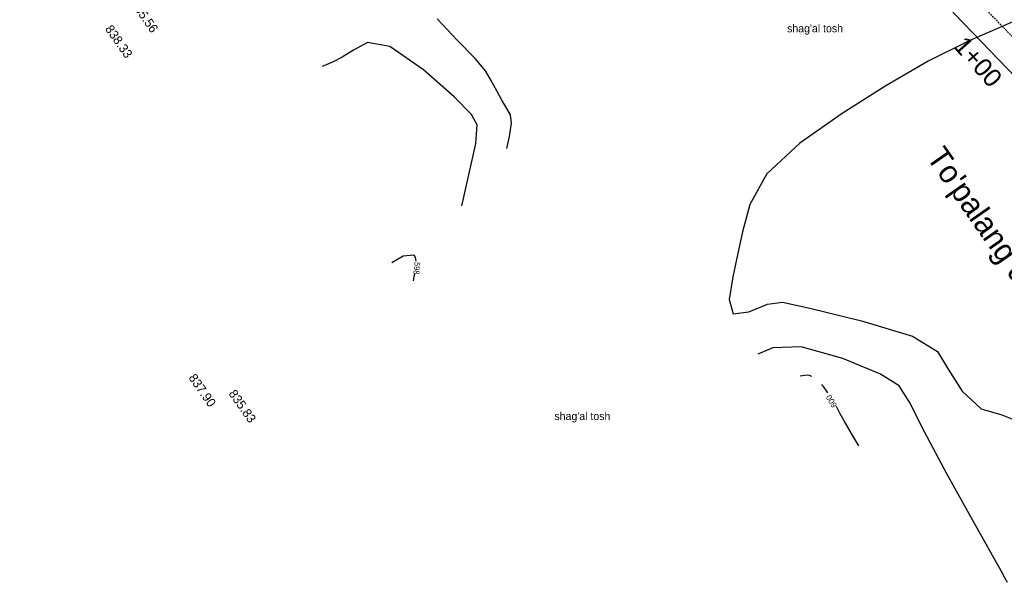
# Model space of a CAD drawing. Header units: millimetres. Extents: x 405709 to 406552, y 4254722 to 4255885.
# Tile 5 of 48: x 406128 to 406237, y 4254964 to 4255027. Entities that reach past the tile are written whole.
import ezdxf
from ezdxf.enums import TextEntityAlignment as Align

# ---------------------------------------------------------------- set-up
doc = ezdxf.new("R2010")
doc.units = ezdxf.units.MM
doc.header["$LTSCALE"] = 0.5
doc.linetypes.add('CONTI', pattern=[0])
doc.linetypes.add('Штриховая 1 к 2', pattern=[3, 2, -1])
for name, color, linetype in [('(031) Горизонтали', 42, 'Continuous'), ('(037) Контуры', 7, 'Continuous'), ('PI_OTDEFAULT', 172, 'CONTI'), ('Трассы.Дискретная модель', 7, 'Continuous'), ('Трассы.Километры и пикеты', 7, 'Continuous'), ('Трассы.Разбивка', 7, 'Continuous'), ('ЦММ (0).Тексты', 7, 'Continuous')]:
    doc.layers.add(name, color=color, linetype=linetype)
doc.layers.add('(032) Горизонтали утолщенные', color=32, linetype='Continuous', lineweight=30)
doc.styles.add('Arial_0001', font='arial.ttf', dxfattribs={"height": 0.2})
doc.styles.add('BM-431', font='txt')
doc.styles.add('IndorSoft_Drafting_type_A_00CC', font='IndorSoftDraftingTypeA.ttf', dxfattribs={"height": 0.2})
doc.styles.add('P-131', font='txt')
doc.styles.add('SHRFT', font='TXT', dxfattribs={"width": 3})

msp = doc.modelspace()

# ---------------------------------------------------------------- hatches: boundary and pattern name
at = {"transparency": 33554687}
h = msp.add_hatch(dxfattribs=at)
h.set_pattern_fill('AR-HBONE', color=30, scale=0.005)
edge = h.paths.add_edge_path()
edge.add_line((406386.6, 4254899.2), (406388.73, 4254901.32))
edge.add_line((406182.57, 4255117.63), (406215.73, 4255080.21))
edge.add_line((406215.73, 4255080.21), (406248.84, 4255042.86))
edge.add_line((406248.84, 4255042.86), (406283.05, 4255007.73))
edge.add_line((406283.05, 4255007.73), (406318.27, 4254972.27))
edge.add_line((406318.27, 4254972.27), (406353.5, 4254936.79))
edge.add_line((406353.5, 4254936.79), (406388.73, 4254901.32))
edge.add_line((406388.73, 4254901.32), (406387.77, 4254900.36))
edge.add_line((406180.33, 4255115.65), (406213.49, 4255078.22))
edge.add_line((406213.49, 4255078.22), (406246.64, 4255040.82))
edge.add_line((406246.64, 4255040.82), (406280.91, 4255005.63))
edge.add_line((406280.91, 4255005.63), (406316.14, 4254970.16))
edge.add_line((406316.14, 4254970.16), (406351.37, 4254934.68))
edge.add_line((406351.37, 4254934.68), (406386.6, 4254899.2))
edge.add_line((406386.6, 4254899.2), (406386.92, 4254899.52))
edge.add_line((406182.57, 4255117.63), (406157.36, 4255152.31))
edge.add_line((406157.36, 4255152.31), (406147.04, 4255171.92))
edge.add_line((406147.04, 4255171.92), (406133.07, 4255198.46))
edge.add_line((406133.07, 4255198.46), (406131.1, 4255203.63))
edge.add_line((406131.1, 4255203.63), (406113.31, 4255250.39))
edge.add_line((406113.31, 4255250.39), (406102.62, 4255278.48))
edge.add_line((406102.62, 4255278.48), (406096.6, 4255297.62))
edge.add_line((406096.6, 4255297.62), (406081.88, 4255347.1))
edge.add_line((406081.88, 4255347.1), (406078.09, 4255359.84))
edge.add_line((406078.09, 4255359.84), (406072.14, 4255402.38))
edge.add_line((406072.14, 4255402.38), (406041.04, 4255445.31))
edge.add_line((406041.04, 4255445.31), (405903.1, 4255619.54))
edge.add_line((405903.1, 4255619.54), (405828.48, 4255714.88))
edge.add_line((405828.48, 4255714.88), (405791.31, 4255762.15))
edge.add_line((405788.96, 4255760.3), (405791.31, 4255762.15))
edge.add_line((405826.12, 4255713.03), (405788.96, 4255760.3))
edge.add_line((405900.74, 4255617.68), (405826.12, 4255713.03))
edge.add_line((406038.65, 4255443.5), (405900.74, 4255617.68))
edge.add_line((406069.27, 4255401.22), (406038.65, 4255443.5))
edge.add_line((406075.15, 4255359.2), (406069.27, 4255401.22))
edge.add_line((406079, 4255346.24), (406075.15, 4255359.2))
edge.add_line((406093.73, 4255296.75), (406079, 4255346.24))
edge.add_line((406099.79, 4255277.49), (406093.73, 4255296.75))
edge.add_line((406110.51, 4255249.33), (406099.79, 4255277.49))
edge.add_line((406128.3, 4255202.56), (406110.51, 4255249.33))
edge.add_line((406130.33, 4255197.22), (406128.3, 4255202.56))
edge.add_line((406144.38, 4255170.53), (406130.33, 4255197.22))
edge.add_line((406154.82, 4255150.7), (406144.38, 4255170.53))
edge.add_line((406180.33, 4255115.65), (406154.82, 4255150.7))

# ---------------------------------------------------------------- linework, layer by layer
at = {"layer": '(031) Горизонтали'}
for points in [[(406181.92, 4255012.62, 599), (406182.22, 4255013.98, 599), (406182.43, 4255015.45, 599), (406182.32, 4255016.36, 599), (406181.93, 4255017.06, 599), (406181.38, 4255018, 599), (406180.84, 4255018.96, 599), (406180.44, 4255019.7, 599), (406180.08, 4255020.37, 599), (406179.56, 4255021.23, 599), (406178.42, 4255022.6, 599), (406176.4, 4255024.63, 599), (406174.21, 4255027.03, 599)], [(406238.41, 4255026.83, 599), (406233.24, 4255024.57, 599), (406228.68, 4255022.31, 599), (406223.99, 4255019.6, 599), (406219.14, 4255016.52, 599), (406214.45, 4255013.23, 599), (406210.8, 4255009.83, 599), (406208.9, 4255006.44, 599), (406208.09, 4255003.38, 599), (406207.54, 4255000.84, 599), (406207.02, 4254998.41, 599), (406206.62, 4254995.89, 599), (406207.04, 4254994.3, 599), (406208.79, 4254994.51, 599), (406210.87, 4254995.38, 599), (406212.53, 4254995.59, 599), (406215.54, 4254994.92, 599), (406221.28, 4254993.53, 599), (406226.94, 4254991.83, 599), (406229.72, 4254990.14, 599), (406230.92, 4254988.17, 599), (406232.48, 4254985.72, 599), (406234.58, 4254983.78, 599), (406236.86, 4254983.1, 599), (406238.54, 4254982.45, 599)], [(406178.59, 4255014.73, 598.5), (406178.63, 4255015.25, 598.5), (406178.25, 4255015.91, 598.5), (406177.99, 4255016.4, 598.5), (406176.08, 4255018.37, 598.5), (406172.68, 4255021.37, 598.5), (406168.94, 4255023.96, 598.5), (406166.45, 4255024.38, 598.5), (406164.91, 4255023.54, 598.5), (406163.66, 4255022.77, 598.5), (406162.64, 4255022.25, 598.5), (406161.89, 4255021.91, 598.5), (406161.45, 4255021.72, 598.5)], [(406176.94, 4255006.26, 598.5), (406177.72, 4255009.71, 598.5), (406178.47, 4255013.2, 598.5), (406178.59, 4255014.73, 598.5)], [(406237.49, 4254964.51, 599.5), (406237.16, 4254965.11, 599.5), (406236.82, 4254965.72, 599.5), (406233.78, 4254971.11, 599.5), (406230.76, 4254976.56, 599.5), (406228.3, 4254981.21, 599.5), (406226.6, 4254984.52, 599.5), (406225.48, 4254986.3, 599.5), (406223.41, 4254987.6, 599.5), (406219.23, 4254989.35, 599.5), (406214.61, 4254990.64, 599.5), (406211.45, 4254990.53, 599.5), (406209.8, 4254989.81, 599.5)]]:
    msp.add_polyline3d(points, dxfattribs=at)
at = {"layer": '(032) Горизонтали утолщенные'}
for points in [[(406169.16, 4254999.98, 598), (406170.44, 4255000.73, 598), (406171.59, 4255000.86, 598)], [(406171.59, 4255000.86, 598), (406171.76, 4255000.57, 598), (406171.82, 4255000.13, 598)], [(406171.67, 4254998.7, 598), (406171.62, 4254998.43, 598), (406171.52, 4254997.96, 598)], [(406215.78, 4254987.34, 600), (406215.5, 4254987.45, 600), (406215.26, 4254987.5, 600), (406214.49, 4254987.37, 600)], [(406217.06, 4254986.25, 600), (406216.97, 4254986.36, 600), (406216.88, 4254986.46, 600)], [(406217.57, 4254985.53, 600), (406217.49, 4254985.66, 600), (406217.06, 4254986.25, 600)], [(406219.37, 4254982.45, 600), (406218.94, 4254983.22, 600), (406218.5, 4254984.01, 600)], [(406220.98, 4254979.67, 600), (406220.33, 4254980.76, 600), (406219.37, 4254982.45, 600)]]:
    msp.add_polyline3d(points, dxfattribs=at)
at = {"layer": 'Трассы.Дискретная модель', "color": 6, "linetype": 'Штриховая 1 к 2', "ltscale": 0.2, "true_color": 0xff00ff, "flags": 128}
msp.add_lwpolyline([(406167.45, 4255104.24), (406200.61, 4255066.82), (406233.78, 4255029.4), (406268.7, 4254993.51), (406303.93, 4254958.04), (406339.17, 4254922.56), (406374.4, 4254887.08)], dxfattribs=at)
at = {"layer": 'Трассы.Разбивка', "color": 6, "true_color": 0xff00ff}
msp.add_lwpolyline([(406164.99, 4255102.05), (406198.2, 4255064.67), (406231.66, 4255027.52), (406266.53, 4254991.36), (406301.43, 4254955.55), (406336.55, 4254919.96), (406371.95, 4254884.65)], dxfattribs=at)

# ---------------------------------------------------------------- texts
at = {"layer": '(032) Горизонтали утолщенные', "style": 'SHRFT', "width": 0.75}
msp.add_text('598', height=0.656, rotation=264.7267, dxfattribs=at).set_placement((406171.67, 4255000.07, 598))
at = {"layer": '(032) Горизонтали утолщенные', "style": 'P-131'}
msp.add_text('600', height=0.656, rotation=120.4447, dxfattribs=at).set_placement((406218.61, 4254984.14, 600))
at = {"layer": '(037) Контуры', "color": 0, "linetype": 'ByBlock', "style": 'BM-431'}
for p in [(406213.03, 4255025.52), (406187.21, 4254982.52)]:
    msp.add_text("shag'al tosh", height=0.875, dxfattribs=at).set_placement(p)
at = {"layer": 'PI_OTDEFAULT', "color": 250, "ltscale": 3, "style": 'BM-431'}
for s, p in [('835.56', (406140.13, 4255028.71)), ('838.33', (406137.29, 4255025.89)), ('837.90', (406146.55, 4254987.21)), ('835.83', (406151, 4254985.45))]:
    msp.add_text(s, height=1, rotation=305, dxfattribs=at).set_placement(p)
at = {"layer": 'Трассы.Километры и пикеты', "color": 1, "true_color": 0xff0000, "style": 'Arial_0001'}
msp.add_text('1+00', height=2, rotation=311.6155, dxfattribs=at).set_placement((406230.95, 4255023.54, 839.9), align=Align.BOTTOM_LEFT)
at = {"layer": 'ЦММ (0).Тексты', "style": 'IndorSoft_Drafting_type_A_00CC'}
msp.add_text("To'palang daryosi", height=2.5, rotation=305, dxfattribs=at).set_placement((406236.73, 4255001.44, 836.15), align=Align.MIDDLE)

doc.saveas('drawing.dxf')
